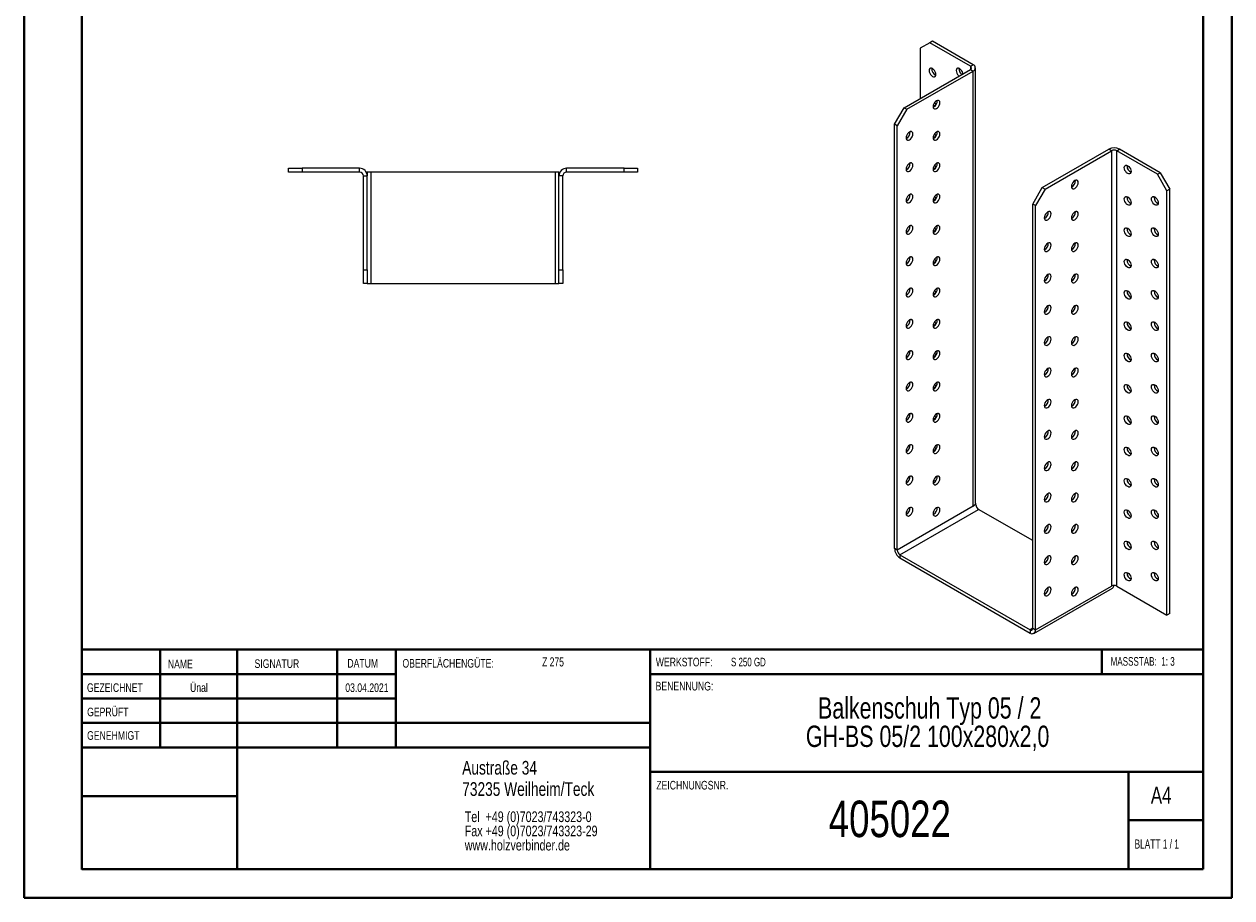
# Model space of a CAD drawing. Header units: millimetres. Extents: x 0 to 210, y 0 to 297.
# Tile 1 of 2: x 0 to 210, y 0 to 152. Entities that reach past the tile are written whole.
import ezdxf

# ---------------------------------------------------------------- set-up
doc = ezdxf.new("R2010")
doc.units = ezdxf.units.MM
doc.styles.add('SLDTEXTSTYLE0', font='TXT', dxfattribs={"width": 0.75})
doc.styles.add('SLDTEXTSTYLE1', font='TXT', dxfattribs={"width": 0.681818})
doc.styles.add('SLDTEXTSTYLE2', font='TXT', dxfattribs={"width": 0.7})
doc.styles.add('SLDTEXTSTYLE3', font='TXT', dxfattribs={"width": 0.6875})

# ---------------------------------------------------------------- blocks, each defined once
blk = doc.blocks.new('SW_NOTE_0')
at = {"color": 0, "linetype": 'Continuous', "lineweight": 0, "char_height": 1.8521, "attachment_point": 1, "style": 'SLDTEXTSTYLE0'}
for s, insert in [('Tel  +49 (0)7023/743323-0', (0, 2.39)), ('Fax +49 (0)7023/743323-29', (0, -0.08)), ('www.holzverbinder.de', (0, -2.55))]:
    blk.add_mtext(s, dxfattribs=dict(at, insert=insert))
blk = doc.blocks.new('SW_NOTE_1')
at = {"color": 0, "linetype": 'Continuous', "lineweight": 0, "char_height": 3.7042, "attachment_point": 2, "style": 'SLDTEXTSTYLE0'}
for s, insert in [('Balkenschuh Typ 05 / 2', (26.74, 4.77)), ('GH-BS 05/2 100x280x2,0', (26.38, -0.16))]:
    blk.add_mtext(s, dxfattribs=dict(at, insert=insert))

msp = doc.modelspace()

# ---------------------------------------------------------------- linework, layer by layer
at = {"color": 7, "linetype": 'Continuous', "lineweight": 40}
for p, q in [((0.08, 0.21), (0.08, 297.21)), ((210.08, 0.21), (210.08, 297.21)), ((10.08, 5.21), (10.08, 292.21)), ((205.08, 5.21), (205.08, 292.21)), ((10.11, 60.37), (10.11, 5.12)), ((205.08, 43.37), (10.11, 43.37)), ((23.71, 43.37), (23.71, 26.37)), ((37.1, 43.37), (37.1, 5.12)), ((54.51, 43.37), (54.51, 26.37)), ((64.71, 26.37), (64.71, 43.37)), ((108.91, 43.37), (108.91, 5.12)), ((187.47, 39.12), (187.47, 43.37)), ((64.71, 39.1), (10.11, 39.1)), ((205.08, 39.12), (108.91, 39.12)), ((64.71, 34.87), (10.11, 34.87)), ((108.91, 30.62), (10.11, 30.62)), ((108.91, 26.37), (10.11, 26.37)), ((108.91, 22.12), (205.08, 22.12)), ((192.08, 5.21), (192.08, 22.21)), ((37.1, 17.87), (10.11, 17.87)), ((10.11, 13.71), (10.08, 13.71)), ((205.08, 13.71), (192.08, 13.71)), ((10.11, 9.46), (10.08, 9.46)), ((10.08, 5.21), (205.08, 5.21)), ((205.08, 5.21), (180.99, 5.21)), ((0.08, 0.21), (210.08, 0.21))]:
    msp.add_line(p, q, dxfattribs=at)
at = {"color": 7, "linetype": 'Continuous', "lineweight": 15}
for p, q in [((158.03, 149.13), (157.55, 148.86)), ((165.1, 145.05), (158.03, 149.13)), ((157.55, 148.86), (155.9, 147.91)), ((155.9, 147.91), (155.9, 139.2)), ((164.62, 144.78), (157.55, 148.86)), ((164.62, 144.78), (165.1, 145.05)), ((153.08, 137.57), (164.62, 144.24)), ((153.55, 137.3), (165.1, 143.96)), ((164.62, 144.78), (164.62, 144.24)), ((164.62, 144.24), (165.1, 143.96)), ((165.1, 68.3), (165.1, 143.96)), ((165.49, 68.84), (165.49, 144.51)), ((151.43, 134.71), (153.08, 137.57)), ((153.55, 137.3), (151.9, 134.44)), ((153.08, 137.57), (153.55, 137.3)), ((151.9, 134.44), (151.43, 134.71)), ((151.43, 60.95), (151.43, 134.71)), ((151.9, 60.68), (151.9, 134.44)), ((177.12, 123.69), (188.67, 130.36)), ((189.14, 130.08), (188.67, 130.36)), ((190.08, 130.08), (190.55, 130.36)), ((197.62, 126.28), (190.55, 130.36)), ((177.59, 123.42), (189.14, 130.08)), ((189.14, 130.08), (189.14, 54.42)), ((190.08, 54.42), (190.08, 130.08)), ((197.15, 126), (190.08, 130.08)), ((46.07, 126.37), (46.07, 127.04)), ((46.07, 127.04), (48.41, 127.04)), ((48.41, 126.37), (46.07, 126.37)), ((48.41, 127.04), (48.41, 126.37)), ((58.41, 127.04), (48.41, 127.04)), ((58.41, 126.37), (48.41, 126.37)), ((58.41, 126.37), (58.41, 127.04)), ((59.74, 126.37), (59.56, 126.37)), ((59.74, 126.37), (59.74, 125.71)), ((60.41, 126.37), (59.74, 126.37)), ((60.41, 107.04), (60.41, 126.37)), ((92.41, 126.37), (60.41, 126.37)), ((93.07, 126.37), (92.41, 126.37)), ((92.41, 126.37), (92.41, 107.04)), ((93.07, 126.37), (93.25, 126.37)), ((93.07, 125.71), (93.07, 126.37)), ((94.41, 126.37), (94.41, 127.04)), ((104.41, 127.04), (94.41, 127.04)), ((104.41, 126.37), (94.41, 126.37)), ((104.41, 126.37), (104.41, 127.04)), ((104.41, 127.04), (106.74, 127.04)), ((106.74, 126.37), (104.41, 126.37)), ((106.74, 127.04), (106.74, 126.37)), ((191.85, 127.43), (191.86, 127.55)), ((197.15, 126), (197.62, 126.28)), ((198.8, 123.15), (197.15, 126)), ((197.62, 126.28), (199.27, 123.42)), ((59.07, 125.71), (59.74, 125.71)), ((59.07, 109.37), (59.07, 125.71)), ((59.74, 109.37), (59.74, 125.71)), ((93.74, 125.71), (93.07, 125.71)), ((93.07, 109.37), (93.07, 125.71)), ((93.74, 109.37), (93.74, 125.71)), ((175.47, 120.83), (177.12, 123.69)), ((177.59, 123.42), (175.94, 120.56)), ((177.12, 123.69), (177.59, 123.42)), ((191.85, 121.99), (191.86, 122.11)), ((196.56, 121.99), (196.57, 122.11)), ((199.27, 123.42), (198.8, 123.15)), ((198.8, 49.38), (198.8, 123.15)), ((199.27, 49.66), (199.27, 123.42)), ((175.94, 120.56), (175.47, 120.83)), ((175.47, 47.07), (175.47, 120.83)), ((175.94, 46.8), (175.94, 120.56)), ((191.85, 116.54), (191.86, 116.66)), ((196.56, 116.54), (196.57, 116.66)), ((59.07, 109.37), (59.74, 109.37)), ((59.07, 107.04), (59.07, 109.37)), ((59.74, 109.37), (59.74, 107.04)), ((93.07, 109.37), (93.74, 109.37)), ((93.07, 107.04), (93.07, 109.37)), ((93.74, 109.37), (93.74, 107.04)), ((191.85, 111.1), (191.86, 111.22)), ((196.56, 111.1), (196.57, 111.22)), ((59.74, 107.04), (59.07, 107.04)), ((59.74, 107.04), (60.41, 107.04)), ((60.41, 107.04), (92.41, 107.04)), ((92.41, 107.04), (93.07, 107.04)), ((93.74, 107.04), (93.07, 107.04)), ((191.85, 105.66), (191.86, 105.78)), ((196.56, 105.66), (196.57, 105.78)), ((191.85, 100.21), (191.86, 100.33)), ((196.56, 100.21), (196.57, 100.33)), ((191.85, 94.77), (191.86, 94.89)), ((196.56, 94.77), (196.57, 94.89)), ((191.85, 89.33), (191.86, 89.44)), ((196.56, 89.33), (196.57, 89.45)), ((191.85, 83.88), (191.86, 84)), ((196.56, 83.88), (196.57, 84)), ((191.85, 78.44), (191.86, 78.56)), ((196.56, 78.44), (196.57, 78.56)), ((158.21, 72.81), (158.54, 72.63)), ((191.85, 73), (191.86, 73.11)), ((196.56, 73), (196.57, 73.11)), ((165.1, 68.3), (151.9, 60.68)), ((152.37, 59.86), (166.04, 67.75)), ((165.57, 68.57), (165.1, 68.3)), ((165.57, 68.57), (165.44, 68.64)), ((175.47, 62.31), (166.04, 67.75)), ((191.85, 67.55), (191.86, 67.67)), ((196.56, 67.55), (196.57, 67.67)), ((151.9, 60.68), (151.43, 60.95)), ((191.85, 62.11), (191.86, 62.23)), ((196.56, 62.11), (196.57, 62.23)), ((152.37, 59.86), (175, 46.8)), ((152.37, 59.86), (152.37, 59.32)), ((152.37, 59.32), (175, 46.25)), ((191.85, 56.66), (191.86, 56.78)), ((196.56, 56.66), (196.57, 56.78)), ((175.66, 46.19), (189.33, 54.08)), ((175.94, 46.8), (189.14, 54.42)), ((190.08, 54.42), (198.8, 49.38)), ((199.27, 49.66), (198.8, 49.38)), ((175.47, 47.07), (175, 46.8)), ((175, 46.8), (175, 46.25)), ((175.47, 47.07), (175.94, 46.8))]:
    msp.add_line(p, q, dxfattribs=at)
at = {"color": 7, "linetype": 'Continuous', "lineweight": 0}
for p, q in [((64.71, 39.12), (10.11, 39.12)), ((23.71, 5.21), (23.71, 5.12)), ((54.51, 5.21), (54.51, 5.12))]:
    msp.add_line(p, q, dxfattribs=at)
at = {"color": 7, "linetype": 'Continuous', "lineweight": 15, "flags": 128}
for points in [[(158.61, 143.35), (158.59, 143.58), (158.5, 143.82), (158.37, 144.04), (158.21, 144.23), (158.03, 144.37), (157.84, 144.44), (157.68, 144.44), (157.55, 144.37), (157.46, 144.22), (157.44, 144.03), (157.46, 143.8), (157.55, 143.57), (157.68, 143.34), (157.84, 143.15), (158.03, 143.01), (158.21, 142.94), (158.37, 142.94), (158.5, 143.02), (158.59, 143.16), (158.61, 143.35)], [(163.32, 143.48), (163.3, 143.58), (163.22, 143.82), (163.09, 144.04), (162.92, 144.23), (162.74, 144.37), (162.56, 144.44), (162.39, 144.44), (162.26, 144.37), (162.18, 144.23), (162.15, 144.03), (162.18, 143.8), (162.26, 143.57), (162.39, 143.34), (162.56, 143.15), (162.63, 143.08)], [(158.73, 138.79), (158.55, 138.65), (158.39, 138.46), (158.26, 138.24), (158.17, 138), (158.14, 137.77), (158.17, 137.58), (158.26, 137.44), (158.39, 137.36), (158.55, 137.36), (158.73, 137.43), (158.91, 137.57), (159.08, 137.76), (159.21, 137.99), (159.29, 138.23), (159.32, 138.45), (159.29, 138.65), (159.21, 138.79), (159.08, 138.86), (158.91, 138.86), (158.73, 138.79)], [(158.2, 138.1), (158.31, 137.98), (158.46, 137.86)], [(154.02, 133.35), (153.84, 133.21), (153.67, 133.02), (153.54, 132.79), (153.46, 132.56), (153.43, 132.33), (153.46, 132.14), (153.54, 131.99), (153.67, 131.92), (153.84, 131.92), (154.02, 131.99), (154.2, 132.13), (154.36, 132.32), (154.49, 132.54), (154.58, 132.78), (154.61, 133.01), (154.58, 133.2), (154.49, 133.34), (154.36, 133.42), (154.2, 133.42), (154.02, 133.35)], [(158.73, 133.35), (158.55, 133.21), (158.39, 133.02), (158.26, 132.79), (158.17, 132.56), (158.14, 132.33), (158.17, 132.14), (158.26, 131.99), (158.39, 131.92), (158.55, 131.92), (158.73, 131.99), (158.91, 132.13), (159.08, 132.32), (159.21, 132.54), (159.29, 132.78), (159.32, 133.01), (159.29, 133.2), (159.21, 133.34), (159.08, 133.42), (158.91, 133.42), (158.73, 133.35)], [(158.2, 132.66), (158.31, 132.53), (158.46, 132.42)], [(154.02, 127.91), (153.84, 127.77), (153.67, 127.58), (153.54, 127.35), (153.46, 127.11), (153.43, 126.89), (153.46, 126.69), (153.54, 126.55), (153.67, 126.48), (153.84, 126.47), (154.02, 126.55), (154.2, 126.68), (154.36, 126.88), (154.49, 127.1), (154.58, 127.34), (154.61, 127.57), (154.58, 127.76), (154.49, 127.9), (154.36, 127.98), (154.2, 127.98), (154.02, 127.91)], [(158.73, 127.91), (158.55, 127.77), (158.39, 127.58), (158.26, 127.35), (158.17, 127.11), (158.14, 126.89), (158.17, 126.69), (158.26, 126.55), (158.39, 126.47), (158.55, 126.47), (158.73, 126.54), (158.91, 126.68), (159.08, 126.87), (159.21, 127.1), (159.29, 127.34), (159.32, 127.57), (159.29, 127.76), (159.21, 127.9), (159.08, 127.98), (158.91, 127.98), (158.73, 127.91)], [(158.2, 127.21), (158.31, 127.09), (158.46, 126.97)], [(191.38, 127.16), (191.41, 127.35), (191.49, 127.49), (191.62, 127.57), (191.78, 127.57), (191.97, 127.5), (192.15, 127.36), (192.31, 127.17), (192.44, 126.94), (192.53, 126.71), (192.56, 126.48), (192.53, 126.29), (192.44, 126.14), (192.31, 126.07), (192.15, 126.07), (191.97, 126.14), (191.78, 126.28), (191.62, 126.47), (191.49, 126.69), (191.41, 126.93), (191.38, 127.16)], [(182.77, 124.91), (182.59, 124.78), (182.43, 124.58), (182.3, 124.36), (182.21, 124.12), (182.18, 123.89), (182.21, 123.7), (182.3, 123.56), (182.43, 123.48), (182.59, 123.48), (182.77, 123.55), (182.96, 123.69), (183.12, 123.88), (183.25, 124.11), (183.33, 124.35), (183.36, 124.57), (183.33, 124.77), (183.25, 124.91), (183.12, 124.98), (182.96, 124.99), (182.77, 124.91)], [(154.02, 122.46), (153.84, 122.32), (153.67, 122.13), (153.54, 121.91), (153.46, 121.67), (153.43, 121.44), (153.46, 121.25), (153.54, 121.11), (153.67, 121.03), (153.84, 121.03), (154.02, 121.1), (154.2, 121.24), (154.36, 121.43), (154.49, 121.66), (154.58, 121.9), (154.61, 122.12), (154.58, 122.32), (154.49, 122.46), (154.36, 122.53), (154.2, 122.53), (154.02, 122.46)], [(158.73, 122.46), (158.55, 122.32), (158.39, 122.13), (158.26, 121.91), (158.17, 121.67), (158.14, 121.44), (158.17, 121.25), (158.26, 121.11), (158.39, 121.03), (158.55, 121.03), (158.73, 121.1), (158.91, 121.24), (159.08, 121.43), (159.21, 121.66), (159.29, 121.9), (159.32, 122.12), (159.29, 122.32), (159.21, 122.46), (159.08, 122.53), (158.91, 122.53), (158.73, 122.46)], [(191.38, 121.72), (191.41, 121.91), (191.49, 122.05), (191.62, 122.13), (191.78, 122.13), (191.97, 122.06), (192.15, 121.92), (192.31, 121.73), (192.44, 121.5), (192.53, 121.26), (192.56, 121.04), (192.53, 120.84), (192.44, 120.7), (192.31, 120.62), (192.15, 120.62), (191.97, 120.69), (191.78, 120.83), (191.62, 121.02), (191.49, 121.25), (191.41, 121.49), (191.38, 121.72)], [(196.09, 121.72), (196.12, 121.91), (196.2, 122.05), (196.33, 122.13), (196.5, 122.13), (196.68, 122.06), (196.86, 121.92), (197.03, 121.73), (197.16, 121.5), (197.24, 121.26), (197.27, 121.04), (197.24, 120.84), (197.16, 120.7), (197.03, 120.63), (196.86, 120.62), (196.68, 120.7), (196.5, 120.83), (196.33, 121.03), (196.2, 121.25), (196.12, 121.49), (196.09, 121.72)], [(158.2, 121.77), (158.31, 121.65), (158.46, 121.53)], [(178.06, 119.47), (177.88, 119.33), (177.71, 119.14), (177.58, 118.92), (177.5, 118.68), (177.47, 118.45), (177.5, 118.26), (177.58, 118.12), (177.71, 118.04), (177.88, 118.04), (178.06, 118.11), (178.24, 118.25), (178.41, 118.44), (178.54, 118.67), (178.62, 118.9), (178.65, 119.13), (178.62, 119.32), (178.54, 119.47), (178.41, 119.54), (178.24, 119.54), (178.06, 119.47)], [(182.77, 119.47), (182.59, 119.33), (182.43, 119.14), (182.3, 118.91), (182.21, 118.68), (182.18, 118.45), (182.21, 118.26), (182.3, 118.11), (182.43, 118.04), (182.59, 118.04), (182.77, 118.11), (182.96, 118.25), (183.12, 118.44), (183.25, 118.67), (183.33, 118.9), (183.36, 119.13), (183.33, 119.32), (183.25, 119.47), (183.12, 119.54), (182.96, 119.54), (182.77, 119.47)], [(154.02, 117.02), (153.84, 116.88), (153.67, 116.69), (153.54, 116.46), (153.46, 116.23), (153.43, 116), (153.46, 115.8), (153.54, 115.66), (153.67, 115.59), (153.84, 115.59), (154.02, 115.66), (154.2, 115.8), (154.36, 115.99), (154.49, 116.21), (154.58, 116.45), (154.61, 116.68), (154.58, 116.87), (154.49, 117.01), (154.36, 117.09), (154.2, 117.09), (154.02, 117.02)], [(158.73, 117.02), (158.55, 116.88), (158.39, 116.69), (158.26, 116.46), (158.17, 116.22), (158.14, 116), (158.17, 115.8), (158.26, 115.66), (158.39, 115.59), (158.55, 115.59), (158.73, 115.66), (158.91, 115.8), (159.08, 115.99), (159.21, 116.21), (159.29, 116.45), (159.32, 116.68), (159.29, 116.87), (159.21, 117.01), (159.08, 117.09), (158.91, 117.09), (158.73, 117.02)], [(158.2, 116.33), (158.31, 116.2), (158.46, 116.09)], [(191.38, 116.27), (191.41, 116.47), (191.49, 116.61), (191.62, 116.68), (191.78, 116.68), (191.97, 116.61), (192.15, 116.47), (192.31, 116.28), (192.44, 116.06), (192.53, 115.82), (192.56, 115.59), (192.53, 115.4), (192.44, 115.26), (192.31, 115.18), (192.15, 115.18), (191.97, 115.25), (191.78, 115.39), (191.62, 115.58), (191.49, 115.81), (191.41, 116.04), (191.38, 116.27)], [(196.09, 116.27), (196.12, 116.47), (196.2, 116.61), (196.33, 116.68), (196.5, 116.68), (196.68, 116.61), (196.86, 116.47), (197.03, 116.28), (197.16, 116.06), (197.24, 115.82), (197.27, 115.59), (197.24, 115.4), (197.16, 115.26), (197.03, 115.18), (196.86, 115.18), (196.68, 115.25), (196.5, 115.39), (196.33, 115.58), (196.2, 115.81), (196.12, 116.05), (196.09, 116.27)], [(178.06, 114.03), (177.88, 113.89), (177.71, 113.7), (177.58, 113.47), (177.5, 113.23), (177.47, 113.01), (177.5, 112.81), (177.58, 112.67), (177.71, 112.6), (177.88, 112.59), (178.06, 112.67), (178.24, 112.8), (178.41, 113), (178.54, 113.22), (178.62, 113.46), (178.65, 113.69), (178.62, 113.88), (178.54, 114.02), (178.41, 114.1), (178.24, 114.1), (178.06, 114.03)], [(182.77, 114.03), (182.59, 113.89), (182.43, 113.7), (182.3, 113.47), (182.21, 113.23), (182.18, 113.01), (182.21, 112.81), (182.3, 112.67), (182.43, 112.6), (182.59, 112.59), (182.77, 112.67), (182.96, 112.8), (183.12, 113), (183.25, 113.22), (183.33, 113.46), (183.36, 113.69), (183.33, 113.88), (183.25, 114.02), (183.12, 114.1), (182.96, 114.1), (182.77, 114.03)], [(154.02, 111.58), (153.84, 111.44), (153.67, 111.25), (153.54, 111.02), (153.46, 110.78), (153.43, 110.55), (153.46, 110.36), (153.54, 110.22), (153.67, 110.14), (153.84, 110.14), (154.02, 110.21), (154.2, 110.35), (154.36, 110.54), (154.49, 110.77), (154.58, 111.01), (154.61, 111.24), (154.58, 111.43), (154.49, 111.57), (154.36, 111.65), (154.2, 111.65), (154.02, 111.58)], [(158.73, 111.57), (158.55, 111.44), (158.39, 111.25), (158.26, 111.02), (158.17, 110.78), (158.14, 110.55), (158.17, 110.36), (158.26, 110.22), (158.39, 110.14), (158.55, 110.14), (158.73, 110.21), (158.91, 110.35), (159.08, 110.54), (159.21, 110.77), (159.29, 111.01), (159.32, 111.23), (159.29, 111.43), (159.21, 111.57), (159.08, 111.64), (158.91, 111.65), (158.73, 111.57)], [(158.2, 110.88), (158.31, 110.76), (158.46, 110.64)], [(191.38, 110.83), (191.41, 111.02), (191.49, 111.16), (191.62, 111.24), (191.78, 111.24), (191.97, 111.17), (192.15, 111.03), (192.31, 110.84), (192.44, 110.61), (192.53, 110.37), (192.56, 110.15), (192.53, 109.95), (192.44, 109.81), (192.31, 109.74), (192.15, 109.74), (191.97, 109.81), (191.78, 109.95), (191.62, 110.14), (191.49, 110.36), (191.41, 110.6), (191.38, 110.83)], [(196.09, 110.83), (196.12, 111.02), (196.2, 111.16), (196.33, 111.24), (196.5, 111.24), (196.68, 111.17), (196.86, 111.03), (197.03, 110.84), (197.16, 110.61), (197.24, 110.38), (197.27, 110.15), (197.24, 109.95), (197.16, 109.81), (197.03, 109.74), (196.86, 109.74), (196.68, 109.81), (196.5, 109.95), (196.33, 110.14), (196.2, 110.36), (196.12, 110.6), (196.09, 110.83)], [(178.06, 108.58), (177.88, 108.45), (177.71, 108.25), (177.58, 108.03), (177.5, 107.79), (177.47, 107.56), (177.5, 107.37), (177.58, 107.23), (177.71, 107.15), (177.88, 107.15), (178.06, 107.22), (178.24, 107.36), (178.41, 107.55), (178.54, 107.78), (178.62, 108.02), (178.65, 108.24), (178.62, 108.44), (178.54, 108.58), (178.41, 108.65), (178.24, 108.66), (178.06, 108.58)], [(182.77, 108.58), (182.59, 108.44), (182.43, 108.25), (182.3, 108.03), (182.21, 107.79), (182.18, 107.56), (182.21, 107.37), (182.3, 107.23), (182.43, 107.15), (182.59, 107.15), (182.77, 107.22), (182.96, 107.36), (183.12, 107.55), (183.25, 107.78), (183.33, 108.02), (183.36, 108.24), (183.33, 108.44), (183.25, 108.58), (183.12, 108.65), (182.96, 108.66), (182.77, 108.58)], [(154.02, 106.13), (153.84, 105.99), (153.67, 105.8), (153.54, 105.58), (153.46, 105.34), (153.43, 105.11), (153.46, 104.92), (153.54, 104.78), (153.67, 104.7), (153.84, 104.7), (154.02, 104.77), (154.2, 104.91), (154.36, 105.1), (154.49, 105.33), (154.58, 105.56), (154.61, 105.79), (154.58, 105.99), (154.49, 106.13), (154.36, 106.2), (154.2, 106.2), (154.02, 106.13)], [(158.73, 106.13), (158.55, 105.99), (158.39, 105.8), (158.26, 105.58), (158.17, 105.34), (158.14, 105.11), (158.17, 104.92), (158.26, 104.78), (158.39, 104.7), (158.55, 104.7), (158.73, 104.77), (158.91, 104.91), (159.08, 105.1), (159.21, 105.33), (159.29, 105.56), (159.32, 105.79), (159.29, 105.98), (159.21, 106.13), (159.08, 106.2), (158.91, 106.2), (158.73, 106.13)], [(158.2, 105.44), (158.31, 105.32), (158.46, 105.2)], [(191.38, 105.38), (191.41, 105.58), (191.49, 105.72), (191.62, 105.79), (191.78, 105.8), (191.97, 105.72), (192.15, 105.59), (192.31, 105.4), (192.44, 105.17), (192.53, 104.93), (192.56, 104.7), (192.53, 104.51), (192.44, 104.37), (192.31, 104.29), (192.15, 104.29), (191.97, 104.36), (191.78, 104.5), (191.62, 104.69), (191.49, 104.92), (191.41, 105.16), (191.38, 105.38)], [(196.09, 105.39), (196.12, 105.58), (196.2, 105.72), (196.33, 105.8), (196.5, 105.8), (196.68, 105.73), (196.86, 105.59), (197.03, 105.4), (197.16, 105.17), (197.24, 104.93), (197.27, 104.7), (197.24, 104.51), (197.16, 104.37), (197.03, 104.29), (196.86, 104.29), (196.68, 104.36), (196.5, 104.5), (196.33, 104.69), (196.2, 104.92), (196.12, 105.16), (196.09, 105.39)], [(178.06, 103.14), (177.88, 103), (177.71, 102.81), (177.58, 102.58), (177.5, 102.35), (177.47, 102.12), (177.5, 101.93), (177.58, 101.78), (177.71, 101.71), (177.88, 101.71), (178.06, 101.78), (178.24, 101.92), (178.41, 102.11), (178.54, 102.33), (178.62, 102.57), (178.65, 102.8), (178.62, 102.99), (178.54, 103.13), (178.41, 103.21), (178.24, 103.21), (178.06, 103.14)], [(182.77, 103.14), (182.59, 103), (182.43, 102.81), (182.3, 102.58), (182.21, 102.35), (182.18, 102.12), (182.21, 101.93), (182.3, 101.78), (182.43, 101.71), (182.59, 101.71), (182.77, 101.78), (182.96, 101.92), (183.12, 102.11), (183.25, 102.33), (183.33, 102.57), (183.36, 102.8), (183.33, 102.99), (183.25, 103.13), (183.12, 103.21), (182.96, 103.21), (182.77, 103.14)], [(154.02, 100.69), (153.84, 100.55), (153.67, 100.36), (153.54, 100.13), (153.46, 99.89), (153.43, 99.67), (153.46, 99.47), (153.54, 99.33), (153.67, 99.26), (153.84, 99.26), (154.02, 99.33), (154.2, 99.47), (154.36, 99.66), (154.49, 99.88), (154.58, 100.12), (154.61, 100.35), (154.58, 100.54), (154.49, 100.68), (154.36, 100.76), (154.2, 100.76), (154.02, 100.69)], [(158.73, 100.69), (158.55, 100.55), (158.39, 100.36), (158.26, 100.13), (158.17, 99.89), (158.14, 99.67), (158.17, 99.47), (158.26, 99.33), (158.39, 99.26), (158.55, 99.26), (158.73, 99.33), (158.91, 99.47), (159.08, 99.66), (159.21, 99.88), (159.29, 100.12), (159.32, 100.35), (159.29, 100.54), (159.21, 100.68), (159.08, 100.76), (158.91, 100.76), (158.73, 100.69)], [(158.2, 100), (158.31, 99.87), (158.46, 99.76)], [(191.38, 99.94), (191.41, 100.13), (191.49, 100.28), (191.62, 100.35), (191.78, 100.35), (191.97, 100.28), (192.15, 100.14), (192.31, 99.95), (192.44, 99.73), (192.53, 99.49), (192.56, 99.26), (192.53, 99.07), (192.44, 98.93), (192.31, 98.85), (192.15, 98.85), (191.97, 98.92), (191.78, 99.06), (191.62, 99.25), (191.49, 99.48), (191.41, 99.71), (191.38, 99.94)], [(196.09, 99.94), (196.12, 100.14), (196.2, 100.28), (196.33, 100.35), (196.5, 100.35), (196.68, 100.28), (196.86, 100.14), (197.03, 99.95), (197.16, 99.73), (197.24, 99.49), (197.27, 99.26), (197.24, 99.07), (197.16, 98.93), (197.03, 98.85), (196.86, 98.85), (196.68, 98.92), (196.5, 99.06), (196.33, 99.25), (196.2, 99.48), (196.12, 99.71), (196.09, 99.94)], [(178.06, 97.7), (177.88, 97.56), (177.71, 97.37), (177.58, 97.14), (177.5, 96.9), (177.47, 96.68), (177.5, 96.48), (177.58, 96.34), (177.71, 96.27), (177.88, 96.26), (178.06, 96.34), (178.24, 96.47), (178.41, 96.67), (178.54, 96.89), (178.62, 97.13), (178.65, 97.36), (178.62, 97.55), (178.54, 97.69), (178.41, 97.77), (178.24, 97.77), (178.06, 97.7)], [(182.77, 97.7), (182.59, 97.56), (182.43, 97.37), (182.3, 97.14), (182.21, 96.9), (182.18, 96.68), (182.21, 96.48), (182.3, 96.34), (182.43, 96.27), (182.59, 96.26), (182.77, 96.34), (182.96, 96.47), (183.12, 96.67), (183.25, 96.89), (183.33, 97.13), (183.36, 97.36), (183.33, 97.55), (183.25, 97.69), (183.12, 97.77), (182.96, 97.77), (182.77, 97.7)], [(154.02, 95.24), (153.84, 95.11), (153.67, 94.91), (153.54, 94.69), (153.46, 94.45), (153.43, 94.22), (153.46, 94.03), (153.54, 93.89), (153.67, 93.81), (153.84, 93.81), (154.02, 93.88), (154.2, 94.02), (154.36, 94.21), (154.49, 94.44), (154.58, 94.68), (154.61, 94.9), (154.58, 95.1), (154.49, 95.24), (154.36, 95.31), (154.2, 95.32), (154.02, 95.24)], [(158.73, 95.24), (158.55, 95.11), (158.39, 94.91), (158.26, 94.69), (158.17, 94.45), (158.14, 94.22), (158.17, 94.03), (158.26, 93.89), (158.39, 93.81), (158.55, 93.81), (158.73, 93.88), (158.91, 94.02), (159.08, 94.21), (159.21, 94.44), (159.29, 94.68), (159.32, 94.9), (159.29, 95.1), (159.21, 95.24), (159.08, 95.31), (158.91, 95.32), (158.73, 95.24)], [(158.2, 94.55), (158.31, 94.43), (158.46, 94.31)], [(191.38, 94.5), (191.41, 94.69), (191.49, 94.83), (191.62, 94.91), (191.78, 94.91), (191.97, 94.84), (192.15, 94.7), (192.31, 94.51), (192.44, 94.28), (192.53, 94.04), (192.56, 93.82), (192.53, 93.62), (192.44, 93.48), (192.31, 93.41), (192.15, 93.41), (191.97, 93.48), (191.78, 93.62), (191.62, 93.81), (191.49, 94.03), (191.41, 94.27), (191.38, 94.5)], [(196.09, 94.5), (196.12, 94.69), (196.2, 94.83), (196.33, 94.91), (196.5, 94.91), (196.68, 94.84), (196.86, 94.7), (197.03, 94.51), (197.16, 94.28), (197.24, 94.04), (197.27, 93.82), (197.24, 93.62), (197.16, 93.48), (197.03, 93.41), (196.86, 93.41), (196.68, 93.48), (196.5, 93.62), (196.33, 93.81), (196.2, 94.03), (196.12, 94.27), (196.09, 94.5)], [(178.06, 92.25), (177.88, 92.11), (177.71, 91.92), (177.58, 91.7), (177.5, 91.46), (177.47, 91.23), (177.5, 91.04), (177.58, 90.9), (177.71, 90.82), (177.88, 90.82), (178.06, 90.89), (178.24, 91.03), (178.41, 91.22), (178.54, 91.45), (178.62, 91.69), (178.65, 91.91), (178.62, 92.11), (178.54, 92.25), (178.41, 92.32), (178.24, 92.32), (178.06, 92.25)], [(182.77, 92.25), (182.59, 92.11), (182.43, 91.92), (182.3, 91.7), (182.21, 91.46), (182.18, 91.23), (182.21, 91.04), (182.3, 90.9), (182.43, 90.82), (182.59, 90.82), (182.77, 90.89), (182.96, 91.03), (183.12, 91.22), (183.25, 91.45), (183.33, 91.69), (183.36, 91.91), (183.33, 92.11), (183.25, 92.25), (183.12, 92.32), (182.96, 92.32), (182.77, 92.25)], [(154.02, 89.8), (153.84, 89.66), (153.67, 89.47), (153.54, 89.25), (153.46, 89.01), (153.43, 88.78), (153.46, 88.59), (153.54, 88.45), (153.67, 88.37), (153.84, 88.37), (154.02, 88.44), (154.2, 88.58), (154.36, 88.77), (154.49, 89), (154.58, 89.23), (154.61, 89.46), (154.58, 89.65), (154.49, 89.8), (154.36, 89.87), (154.2, 89.87), (154.02, 89.8)], [(158.73, 89.8), (158.55, 89.66), (158.39, 89.47), (158.26, 89.24), (158.17, 89.01), (158.14, 88.78), (158.17, 88.59), (158.26, 88.44), (158.39, 88.37), (158.55, 88.37), (158.73, 88.44), (158.91, 88.58), (159.08, 88.77), (159.21, 89), (159.29, 89.23), (159.32, 89.46), (159.29, 89.65), (159.21, 89.8), (159.08, 89.87), (158.91, 89.87), (158.73, 89.8)], [(158.2, 89.11), (158.31, 88.98), (158.46, 88.87)], [(191.38, 89.05), (191.41, 89.25), (191.49, 89.39), (191.62, 89.46), (191.78, 89.47), (191.97, 89.39), (192.15, 89.26), (192.31, 89.06), (192.44, 88.84), (192.53, 88.6), (192.56, 88.37), (192.53, 88.18), (192.44, 88.04), (192.31, 87.96), (192.15, 87.96), (191.97, 88.03), (191.78, 88.17), (191.62, 88.36), (191.49, 88.59), (191.41, 88.83), (191.38, 89.05)], [(196.09, 89.05), (196.12, 89.25), (196.2, 89.39), (196.33, 89.46), (196.5, 89.47), (196.68, 89.39), (196.86, 89.26), (197.03, 89.06), (197.16, 88.84), (197.24, 88.6), (197.27, 88.37), (197.24, 88.18), (197.16, 88.04), (197.03, 87.96), (196.86, 87.96), (196.68, 88.03), (196.5, 88.17), (196.33, 88.36), (196.2, 88.59), (196.12, 88.83), (196.09, 89.05)], [(178.06, 86.81), (177.88, 86.67), (177.71, 86.48), (177.58, 86.25), (177.5, 86.02), (177.47, 85.79), (177.5, 85.6), (177.58, 85.45), (177.71, 85.38), (177.88, 85.38), (178.06, 85.45), (178.24, 85.59), (178.41, 85.78), (178.54, 86), (178.62, 86.24), (178.65, 86.47), (178.62, 86.66), (178.54, 86.8), (178.41, 86.88), (178.24, 86.88), (178.06, 86.81)], [(182.77, 86.81), (182.59, 86.67), (182.43, 86.48), (182.3, 86.25), (182.21, 86.02), (182.18, 85.79), (182.21, 85.59), (182.3, 85.45), (182.43, 85.38), (182.59, 85.38), (182.77, 85.45), (182.96, 85.59), (183.12, 85.78), (183.25, 86), (183.33, 86.24), (183.36, 86.47), (183.33, 86.66), (183.25, 86.8), (183.12, 86.88), (182.96, 86.88), (182.77, 86.81)], [(154.02, 84.36), (153.84, 84.22), (153.67, 84.03), (153.54, 83.8), (153.46, 83.56), (153.43, 83.34), (153.46, 83.14), (153.54, 83), (153.67, 82.93), (153.84, 82.92), (154.02, 83), (154.2, 83.13), (154.36, 83.33), (154.49, 83.55), (154.58, 83.79), (154.61, 84.02), (154.58, 84.21), (154.49, 84.35), (154.36, 84.43), (154.2, 84.43), (154.02, 84.36)], [(158.73, 84.36), (158.55, 84.22), (158.39, 84.03), (158.26, 83.8), (158.17, 83.56), (158.14, 83.34), (158.17, 83.14), (158.26, 83), (158.39, 82.93), (158.55, 82.92), (158.73, 83), (158.91, 83.13), (159.08, 83.33), (159.21, 83.55), (159.29, 83.79), (159.32, 84.02), (159.29, 84.21), (159.21, 84.35), (159.08, 84.43), (158.91, 84.43), (158.73, 84.36)], [(191.38, 83.61), (191.41, 83.8), (191.49, 83.95), (191.62, 84.02), (191.78, 84.02), (191.97, 83.95), (192.15, 83.81), (192.31, 83.62), (192.44, 83.39), (192.53, 83.16), (192.56, 82.93), (192.53, 82.74), (192.44, 82.59), (192.31, 82.52), (192.15, 82.52), (191.97, 82.59), (191.78, 82.73), (191.62, 82.92), (191.49, 83.15), (191.41, 83.38), (191.38, 83.61)], [(196.09, 83.61), (196.12, 83.8), (196.2, 83.95), (196.33, 84.02), (196.5, 84.02), (196.68, 83.95), (196.86, 83.81), (197.03, 83.62), (197.16, 83.4), (197.24, 83.16), (197.27, 82.93), (197.24, 82.74), (197.16, 82.6), (197.03, 82.52), (196.86, 82.52), (196.68, 82.59), (196.5, 82.73), (196.33, 82.92), (196.2, 83.15), (196.12, 83.38), (196.09, 83.61)], [(158.2, 83.67), (158.31, 83.54), (158.46, 83.42)], [(178.06, 81.37), (177.88, 81.23), (177.71, 81.04), (177.58, 80.81), (177.5, 80.57), (177.47, 80.35), (177.5, 80.15), (177.58, 80.01), (177.71, 79.93), (177.88, 79.93), (178.06, 80), (178.24, 80.14), (178.41, 80.33), (178.54, 80.56), (178.62, 80.8), (178.65, 81.03), (178.62, 81.22), (178.54, 81.36), (178.41, 81.44), (178.24, 81.44), (178.06, 81.37)], [(182.77, 81.37), (182.59, 81.23), (182.43, 81.04), (182.3, 80.81), (182.21, 80.57), (182.18, 80.34), (182.21, 80.15), (182.3, 80.01), (182.43, 79.93), (182.59, 79.93), (182.77, 80), (182.96, 80.14), (183.12, 80.33), (183.25, 80.56), (183.33, 80.8), (183.36, 81.02), (183.33, 81.22), (183.25, 81.36), (183.12, 81.44), (182.96, 81.44), (182.77, 81.37)], [(154.02, 78.91), (153.84, 78.78), (153.67, 78.58), (153.54, 78.36), (153.46, 78.12), (153.43, 77.89), (153.46, 77.7), (153.54, 77.56), (153.67, 77.48), (153.84, 77.48), (154.02, 77.55), (154.2, 77.69), (154.36, 77.88), (154.49, 78.11), (154.58, 78.35), (154.61, 78.57), (154.58, 78.77), (154.49, 78.91), (154.36, 78.98), (154.2, 78.99), (154.02, 78.91)], [(158.73, 78.91), (158.55, 78.77), (158.39, 78.58), (158.26, 78.36), (158.17, 78.12), (158.14, 77.89), (158.17, 77.7), (158.26, 77.56), (158.39, 77.48), (158.55, 77.48), (158.73, 77.55), (158.91, 77.69), (159.08, 77.88), (159.21, 78.11), (159.29, 78.35), (159.32, 78.57), (159.29, 78.77), (159.21, 78.91), (159.08, 78.98), (158.91, 78.99), (158.73, 78.91)], [(158.2, 78.22), (158.31, 78.1), (158.46, 77.98)], [(191.38, 78.17), (191.41, 78.36), (191.49, 78.5), (191.62, 78.58), (191.78, 78.58), (191.97, 78.51), (192.15, 78.37), (192.31, 78.18), (192.44, 77.95), (192.53, 77.71), (192.56, 77.49), (192.53, 77.29), (192.44, 77.15), (192.31, 77.08), (192.15, 77.07), (191.97, 77.15), (191.78, 77.28), (191.62, 77.48), (191.49, 77.7), (191.41, 77.94), (191.38, 78.17)], [(196.09, 78.17), (196.12, 78.36), (196.2, 78.5), (196.33, 78.58), (196.5, 78.58), (196.68, 78.51), (196.86, 78.37), (197.03, 78.18), (197.16, 77.95), (197.24, 77.71), (197.27, 77.49), (197.24, 77.29), (197.16, 77.15), (197.03, 77.08), (196.86, 77.07), (196.68, 77.15), (196.5, 77.28), (196.33, 77.48), (196.2, 77.7), (196.12, 77.94), (196.09, 78.17)], [(178.06, 75.92), (177.88, 75.78), (177.71, 75.59), (177.58, 75.37), (177.5, 75.13), (177.47, 74.9), (177.5, 74.71), (177.58, 74.57), (177.71, 74.49), (177.88, 74.49), (178.06, 74.56), (178.24, 74.7), (178.41, 74.89), (178.54, 75.12), (178.62, 75.35), (178.65, 75.58), (178.62, 75.78), (178.54, 75.92), (178.41, 75.99), (178.24, 75.99), (178.06, 75.92)], [(182.77, 75.92), (182.59, 75.78), (182.43, 75.59), (182.3, 75.37), (182.21, 75.13), (182.18, 74.9), (182.21, 74.71), (182.3, 74.57), (182.43, 74.49), (182.59, 74.49), (182.77, 74.56), (182.96, 74.7), (183.12, 74.89), (183.25, 75.12), (183.33, 75.35), (183.36, 75.58), (183.33, 75.77), (183.25, 75.92), (183.12, 75.99), (182.96, 75.99), (182.77, 75.92)], [(154.02, 73.47), (153.84, 73.33), (153.67, 73.14), (153.54, 72.91), (153.46, 72.68), (153.43, 72.45), (153.46, 72.26), (153.54, 72.11), (153.67, 72.04), (153.84, 72.04), (154.02, 72.11), (154.2, 72.25), (154.36, 72.44), (154.49, 72.66), (154.58, 72.9), (154.61, 73.13), (154.58, 73.32), (154.49, 73.46), (154.36, 73.54), (154.2, 73.54), (154.02, 73.47)], [(158.73, 73.47), (158.55, 73.33), (158.39, 73.14), (158.26, 72.91), (158.17, 72.68), (158.14, 72.45), (158.17, 72.26), (158.26, 72.11), (158.39, 72.04), (158.55, 72.04), (158.73, 72.11), (158.91, 72.25), (159.08, 72.44), (159.21, 72.66), (159.29, 72.9), (159.32, 73.13), (159.29, 73.32), (159.21, 73.46), (159.08, 73.54), (158.91, 73.54), (158.73, 73.47)], [(191.38, 72.72), (191.41, 72.92), (191.49, 73.06), (191.62, 73.13), (191.78, 73.14), (191.97, 73.06), (192.15, 72.92), (192.31, 72.73), (192.44, 72.51), (192.53, 72.27), (192.56, 72.04), (192.53, 71.85), (192.44, 71.71), (192.31, 71.63), (192.15, 71.63), (191.97, 71.7), (191.78, 71.84), (191.62, 72.03), (191.49, 72.26), (191.41, 72.5), (191.38, 72.72)], [(196.09, 72.72), (196.12, 72.92), (196.2, 73.06), (196.33, 73.13), (196.5, 73.14), (196.68, 73.06), (196.86, 72.93), (197.03, 72.73), (197.16, 72.51), (197.24, 72.27), (197.27, 72.04), (197.24, 71.85), (197.16, 71.71), (197.03, 71.63), (196.86, 71.63), (196.68, 71.7), (196.5, 71.84), (196.33, 72.03), (196.2, 72.26), (196.12, 72.5), (196.09, 72.72)], [(178.06, 70.48), (177.88, 70.34), (177.71, 70.15), (177.58, 69.92), (177.5, 69.68), (177.47, 69.46), (177.5, 69.26), (177.58, 69.12), (177.71, 69.05), (177.88, 69.05), (178.06, 69.12), (178.24, 69.26), (178.41, 69.45), (178.54, 69.67), (178.62, 69.91), (178.65, 70.14), (178.62, 70.33), (178.54, 70.47), (178.41, 70.55), (178.24, 70.55), (178.06, 70.48)], [(182.77, 70.48), (182.59, 70.34), (182.43, 70.15), (182.3, 69.92), (182.21, 69.68), (182.18, 69.46), (182.21, 69.26), (182.3, 69.12), (182.43, 69.05), (182.59, 69.05), (182.77, 69.12), (182.96, 69.26), (183.12, 69.45), (183.25, 69.67), (183.33, 69.91), (183.36, 70.14), (183.33, 70.33), (183.25, 70.47), (183.12, 70.55), (182.96, 70.55), (182.77, 70.48)], [(154.02, 68.03), (153.84, 67.89), (153.67, 67.7), (153.54, 67.47), (153.46, 67.23), (153.43, 67.01), (153.46, 66.81), (153.54, 66.67), (153.67, 66.6), (153.84, 66.59), (154.02, 66.67), (154.2, 66.8), (154.36, 67), (154.49, 67.22), (154.58, 67.46), (154.61, 67.69), (154.58, 67.88), (154.49, 68.02), (154.36, 68.1), (154.2, 68.1), (154.02, 68.03)], [(158.73, 68.03), (158.55, 67.89), (158.39, 67.7), (158.26, 67.47), (158.17, 67.23), (158.14, 67.01), (158.17, 66.81), (158.26, 66.67), (158.39, 66.6), (158.55, 66.59), (158.73, 66.67), (158.91, 66.8), (159.08, 67), (159.21, 67.22), (159.29, 67.46), (159.32, 67.69), (159.29, 67.88), (159.21, 68.02), (159.08, 68.1), (158.91, 68.1), (158.73, 68.03)], [(165.49, 68.84), (165.48, 68.74), (165.44, 68.64)], [(191.38, 67.28), (191.41, 67.47), (191.49, 67.61), (191.62, 67.69), (191.78, 67.69), (191.97, 67.62), (192.15, 67.48), (192.31, 67.29), (192.44, 67.06), (192.53, 66.83), (192.56, 66.6), (192.53, 66.41), (192.44, 66.26), (192.31, 66.19), (192.15, 66.19), (191.97, 66.26), (191.78, 66.4), (191.62, 66.59), (191.49, 66.81), (191.41, 67.05), (191.38, 67.28)], [(196.09, 67.28), (196.12, 67.47), (196.2, 67.61), (196.33, 67.69), (196.5, 67.69), (196.68, 67.62), (196.86, 67.48), (197.03, 67.29), (197.16, 67.06), (197.24, 66.83), (197.27, 66.6), (197.24, 66.41), (197.16, 66.26), (197.03, 66.19), (196.86, 66.19), (196.68, 66.26), (196.5, 66.4), (196.33, 66.59), (196.2, 66.81), (196.12, 67.05), (196.09, 67.28)], [(178.06, 65.03), (177.88, 64.9), (177.71, 64.7), (177.58, 64.48), (177.5, 64.24), (177.47, 64.01), (177.5, 63.82), (177.58, 63.68), (177.71, 63.6), (177.88, 63.6), (178.06, 63.67), (178.24, 63.81), (178.41, 64), (178.54, 64.23), (178.62, 64.47), (178.65, 64.69), (178.62, 64.89), (178.54, 65.03), (178.41, 65.1), (178.24, 65.11), (178.06, 65.03)], [(182.77, 65.03), (182.59, 64.9), (182.43, 64.7), (182.3, 64.48), (182.21, 64.24), (182.18, 64.01), (182.21, 63.82), (182.3, 63.68), (182.43, 63.6), (182.59, 63.6), (182.77, 63.67), (182.96, 63.81), (183.12, 64), (183.25, 64.23), (183.33, 64.47), (183.36, 64.69), (183.33, 64.89), (183.25, 65.03), (183.12, 65.1), (182.96, 65.11), (182.77, 65.03)], [(191.38, 61.84), (191.41, 62.03), (191.49, 62.17), (191.62, 62.25), (191.78, 62.25), (191.97, 62.18), (192.15, 62.04), (192.31, 61.85), (192.44, 61.62), (192.53, 61.38), (192.56, 61.16), (192.53, 60.96), (192.44, 60.82), (192.31, 60.75), (192.15, 60.74), (191.97, 60.82), (191.78, 60.95), (191.62, 61.15), (191.49, 61.37), (191.41, 61.61), (191.38, 61.84)], [(196.09, 61.84), (196.12, 62.03), (196.2, 62.17), (196.33, 62.25), (196.5, 62.25), (196.68, 62.18), (196.86, 62.04), (197.03, 61.85), (197.16, 61.62), (197.24, 61.38), (197.27, 61.16), (197.24, 60.96), (197.16, 60.82), (197.03, 60.75), (196.86, 60.74), (196.68, 60.82), (196.5, 60.95), (196.33, 61.15), (196.2, 61.37), (196.12, 61.61), (196.09, 61.84)], [(178.06, 59.59), (177.88, 59.45), (177.71, 59.26), (177.58, 59.04), (177.5, 58.8), (177.47, 58.57), (177.5, 58.38), (177.58, 58.24), (177.71, 58.16), (177.88, 58.16), (178.06, 58.23), (178.24, 58.37), (178.41, 58.56), (178.54, 58.79), (178.62, 59.02), (178.65, 59.25), (178.62, 59.44), (178.54, 59.59), (178.41, 59.66), (178.24, 59.66), (178.06, 59.59)], [(182.77, 59.59), (182.59, 59.45), (182.43, 59.26), (182.3, 59.04), (182.21, 58.8), (182.18, 58.57), (182.21, 58.38), (182.3, 58.24), (182.43, 58.16), (182.59, 58.16), (182.77, 58.23), (182.96, 58.37), (183.12, 58.56), (183.25, 58.79), (183.33, 59.02), (183.36, 59.25), (183.33, 59.44), (183.25, 59.59), (183.12, 59.66), (182.96, 59.66), (182.77, 59.59)], [(191.38, 56.39), (191.41, 56.59), (191.49, 56.73), (191.62, 56.8), (191.78, 56.8), (191.97, 56.73), (192.15, 56.59), (192.31, 56.4), (192.44, 56.18), (192.53, 55.94), (192.56, 55.71), (192.53, 55.52), (192.44, 55.38), (192.31, 55.3), (192.15, 55.3), (191.97, 55.37), (191.78, 55.51), (191.62, 55.7), (191.49, 55.93), (191.41, 56.17), (191.38, 56.39)], [(196.09, 56.39), (196.12, 56.59), (196.2, 56.73), (196.33, 56.8), (196.5, 56.8), (196.68, 56.73), (196.86, 56.59), (197.03, 56.4), (197.16, 56.18), (197.24, 55.94), (197.27, 55.71), (197.24, 55.52), (197.16, 55.38), (197.03, 55.3), (196.86, 55.3), (196.68, 55.37), (196.5, 55.51), (196.33, 55.7), (196.2, 55.93), (196.12, 56.17), (196.09, 56.39)], [(178.06, 54.15), (177.88, 54.01), (177.71, 53.82), (177.58, 53.59), (177.5, 53.35), (177.47, 53.13), (177.5, 52.93), (177.58, 52.79), (177.71, 52.72), (177.88, 52.71), (178.06, 52.79), (178.24, 52.93), (178.41, 53.12), (178.54, 53.34), (178.62, 53.58), (178.65, 53.81), (178.62, 54), (178.54, 54.14), (178.41, 54.22), (178.24, 54.22), (178.06, 54.15)], [(182.77, 54.15), (182.59, 54.01), (182.43, 53.82), (182.3, 53.59), (182.21, 53.35), (182.18, 53.13), (182.21, 52.93), (182.3, 52.79), (182.43, 52.72), (182.59, 52.71), (182.77, 52.79), (182.96, 52.92), (183.12, 53.12), (183.25, 53.34), (183.33, 53.58), (183.36, 53.81), (183.33, 54), (183.25, 54.14), (183.12, 54.22), (182.96, 54.22), (182.77, 54.15)]]:
    msp.add_lwpolyline(points, dxfattribs=at)
at = {"color": 7, "linetype": 'Continuous', "lineweight": 15}
for centre, radius, start, end in [((164.89, 144.51), 0.582, 290.7834, 69.2166), ((159.09, 144.31), 1.18, 174.37, 245.6246), ((163.84, 144.32), 1.21, 175.1521, 232.5484), ((164.52, 144.51), 0.291, 290.7834, 69.2166), ((157.67, 138.73), 1.18, 294.3757, 5.6297), ((157.33, 137.83), 1.3, 8.8866, 31.9018), ((152.95, 133.28), 1.18, 294.3757, 5.6297), ((157.67, 133.28), 1.18, 294.3757, 5.6297), ((157.33, 132.39), 1.3, 8.8866, 31.9018), ((189.61, 128.54), 2.05, 62.6097, 117.3903), ((189.61, 129.18), 1.02, 62.6097, 117.3903), ((58.41, 125.71), 1.33, 0, 90), ((58.41, 125.71), 0.667, 0, 90), ((94.41, 125.71), 1.33, 90, 180), ((94.41, 125.71), 0.667, 90, 180), ((152.95, 127.84), 1.18, 294.3757, 5.6297), ((157.67, 127.84), 1.18, 294.3757, 5.6297), ((157.33, 126.94), 1.3, 8.8866, 31.9018), ((193.05, 127.45), 1.2, 180.9533, 245.1489), ((181.71, 124.85), 1.18, 294.3757, 5.6297), ((152.95, 122.4), 1.18, 294.3757, 5.6297), ((157.67, 122.4), 1.18, 294.3757, 5.6297), ((157.33, 121.5), 1.3, 8.8866, 31.9018), ((193.05, 122.01), 1.2, 180.9533, 245.1489), ((197.76, 122.01), 1.2, 180.9533, 245.1489), ((176.99, 119.41), 1.18, 294.3757, 5.6297), ((181.71, 119.41), 1.18, 294.3757, 5.6297), ((152.95, 116.95), 1.18, 294.3757, 5.6297), ((157.67, 116.95), 1.18, 294.3757, 5.6297), ((157.33, 116.06), 1.3, 8.8866, 31.9018), ((193.05, 116.56), 1.2, 180.9533, 245.1489), ((197.76, 116.56), 1.2, 180.9533, 245.1489), ((176.99, 113.96), 1.18, 294.3757, 5.6297), ((181.71, 113.96), 1.18, 294.3757, 5.6297), ((152.95, 111.51), 1.18, 294.3757, 5.6297), ((157.67, 111.51), 1.18, 294.3757, 5.6297), ((157.33, 110.61), 1.3, 8.8866, 31.9018), ((193.05, 111.12), 1.2, 180.9533, 245.1489), ((197.76, 111.12), 1.2, 180.9533, 245.1489), ((176.99, 108.52), 1.18, 294.3757, 5.6297), ((181.71, 108.52), 1.18, 294.3757, 5.6297), ((152.95, 106.07), 1.18, 294.3757, 5.6297), ((157.67, 106.07), 1.18, 294.3757, 5.6297), ((157.33, 105.17), 1.3, 8.8866, 31.9018), ((193.05, 105.68), 1.2, 180.9533, 245.1489), ((197.76, 105.68), 1.2, 180.9533, 245.1489), ((176.99, 103.08), 1.18, 294.3757, 5.6297), ((181.71, 103.07), 1.18, 294.3757, 5.6297), ((152.95, 100.62), 1.18, 294.3757, 5.6297), ((157.67, 100.62), 1.18, 294.3757, 5.6297), ((157.33, 99.73), 1.3, 8.8866, 31.9018), ((193.05, 100.23), 1.2, 180.9533, 245.1489), ((197.76, 100.23), 1.2, 180.9533, 245.1489), ((176.99, 97.63), 1.18, 294.3757, 5.6297), ((181.71, 97.63), 1.18, 294.3757, 5.6297), ((152.95, 95.18), 1.18, 294.3757, 5.6297), ((157.67, 95.18), 1.18, 294.3757, 5.6297), ((157.33, 94.28), 1.3, 8.8866, 31.9018), ((193.05, 94.79), 1.2, 180.9533, 245.1489), ((197.76, 94.79), 1.2, 180.9533, 245.1489), ((176.99, 92.19), 1.18, 294.3757, 5.6297), ((181.71, 92.19), 1.18, 294.3757, 5.6297), ((152.95, 89.74), 1.18, 294.3757, 5.6297), ((157.67, 89.74), 1.18, 294.3757, 5.6297), ((157.33, 88.84), 1.3, 8.8866, 31.9018), ((193.05, 89.35), 1.2, 180.9533, 245.1489), ((197.76, 89.35), 1.2, 180.9533, 245.1489), ((176.99, 86.74), 1.18, 294.3757, 5.6297), ((181.71, 86.74), 1.18, 294.3757, 5.6297), ((152.95, 84.29), 1.18, 294.3757, 5.6297), ((157.67, 84.29), 1.18, 294.3757, 5.6297), ((157.33, 83.4), 1.3, 8.8866, 31.9018), ((193.05, 83.9), 1.2, 180.9533, 245.1489), ((197.76, 83.9), 1.2, 180.9533, 245.1489), ((176.99, 81.3), 1.18, 294.3757, 5.6297), ((181.71, 81.3), 1.18, 294.3757, 5.6297), ((152.95, 78.85), 1.18, 294.3757, 5.6297), ((157.67, 78.85), 1.18, 294.3757, 5.6297), ((157.33, 77.95), 1.3, 8.8866, 31.9018), ((193.05, 78.46), 1.2, 180.9533, 245.1489), ((197.76, 78.46), 1.2, 180.9533, 245.1489), ((176.99, 75.86), 1.18, 294.3757, 5.6297), ((181.71, 75.86), 1.18, 294.3757, 5.6297), ((152.95, 73.41), 1.18, 294.3757, 5.6297), ((157.67, 73.4), 1.18, 294.3757, 5.6297), ((193.05, 73.02), 1.2, 180.9533, 245.1489), ((197.76, 73.02), 1.2, 180.9533, 245.1489), ((176.99, 70.41), 1.18, 294.3757, 5.6297), ((181.71, 70.41), 1.18, 294.3757, 5.6297), ((152.95, 67.96), 1.18, 294.3757, 5.6297), ((157.67, 67.96), 1.18, 294.3757, 5.6297), ((164.72, 69.02), 0.818, 297.6449, 332.3489), ((166.59, 68.62), 1.02, 182.6055, 237.3945), ((193.05, 67.57), 1.2, 180.9533, 245.1489), ((197.76, 67.57), 1.2, 180.9533, 245.1489), ((176.99, 64.97), 1.18, 294.3757, 5.6297), ((181.71, 64.97), 1.18, 294.3757, 5.6297), ((153.47, 61.04), 2.05, 182.6055, 237.3945), ((193.05, 62.13), 1.2, 180.9533, 245.1489), ((197.76, 62.13), 1.2, 180.9533, 245.1489), ((152.92, 60.72), 1.02, 182.6055, 237.3945), ((176.99, 59.53), 1.18, 294.3757, 5.6297), ((181.71, 59.53), 1.18, 294.3757, 5.6297), ((193.05, 56.68), 1.2, 180.9533, 245.1489), ((197.76, 56.68), 1.2, 180.9533, 245.1489), ((176.99, 54.08), 1.18, 294.3757, 5.6297), ((181.71, 54.08), 1.18, 294.3757, 5.6297), ((189.61, 53.51), 1.02, 62.6097, 117.3903), ((189.01, 54.57), 0.589, 303.1955, 355.8909), ((175.18, 47.02), 0.291, 230.7967, 9.214), ((175.36, 46.71), 0.582, 230.7967, 9.214)]:
    msp.add_arc(centre, radius, start, end, dxfattribs=at)

# ---------------------------------------------------------------- block references
at = {"color": 7, "linetype": 'Continuous', "lineweight": 0}
for name, p in [('SW_NOTE_1', (130.8, 30.31)), ('SW_NOTE_0', (76.7, 12.85))]:
    msp.add_blockref(name, p, dxfattribs=at)

# ---------------------------------------------------------------- texts
for s, insert, char_height, attachment_point, style in [('OBERFLÄCHENGÜTE:', (65.86, 41.74), 1.5, 1, 'SLDTEXTSTYLE0'), ('Z 275', (90.14, 42.03), 1.587, 1, 'SLDTEXTSTYLE2'), ('MASSSTAB:  1: 3', (188.99, 42.07), 1.5, 1, 'SLDTEXTSTYLE2'), ('NAME', (25.07, 41.62), 1.5, 1, 'SLDTEXTSTYLE0'), ('SIGNATUR', (40.14, 41.68), 1.5, 1, 'SLDTEXTSTYLE0'), ('DATUM', (56.28, 41.74), 1.5, 1, 'SLDTEXTSTYLE0'), ('WERKSTOFF:', (109.91, 41.96), 1.5, 1, 'SLDTEXTSTYLE0'), ('S 250 GD', (122.99, 41.96), 1.5, 1, 'SLDTEXTSTYLE3'), ('Ünal', (30.47, 37.5), 1.499, 2, 'SLDTEXTSTYLE0'), ('BENENNUNG:', (109.88, 37.77), 1.5, 1, 'SLDTEXTSTYLE0'), ('GEZEICHNET', (11, 37.51), 1.5, 1, 'SLDTEXTSTYLE0'), ('03.04.2021', (59.68, 37.5), 1.499, 2, 'SLDTEXTSTYLE0'), ('GEPRÜFT', (11.03, 33.28), 1.5, 1, 'SLDTEXTSTYLE0'), ('GENEHMIGT', (11.02, 29.19), 1.5, 1, 'SLDTEXTSTYLE0'), ('Austraße 34', (76.25, 24.02), 2.3813, 1, 'SLDTEXTSTYLE0'), ('73235 Weilheim/Teck', (76.25, 20.32), 2.3813, 1, 'SLDTEXTSTYLE0'), ('ZEICHNUNGSNR.', (110, 20.55), 1.5, 1, 'SLDTEXTSTYLE0'), ('A4', (196, 19.52), 2.91, 1, 'SLDTEXTSTYLE0'), ('405022', (150.61, 17.12), 6.35, 2, 'SLDTEXTSTYLE0'), ('BLATT 1 / 1', (193.16, 10.36), 1.5875, 1, 'SLDTEXTSTYLE1')]:
    msp.add_mtext(s, dxfattribs=dict(at, insert=insert, char_height=char_height, attachment_point=attachment_point, style=style))

doc.saveas('drawing.dxf')
